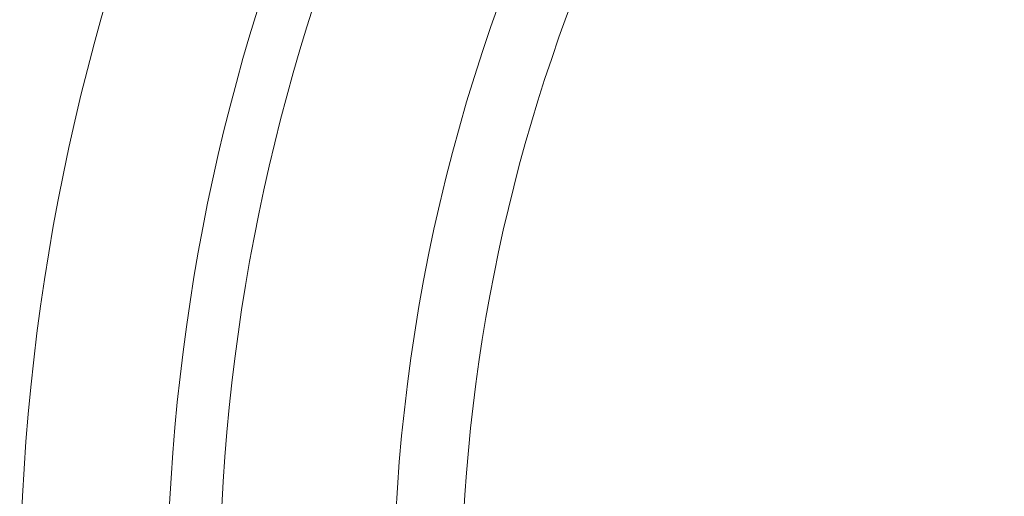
# Model space of a CAD drawing. Header units: millimetres. Extents: x 28 to 2257, y 19 to 785.
# Tile 8 of 55: x 835 to 923, y 557 to 599. Entities that reach past the tile are written whole.
import ezdxf

# ---------------------------------------------------------------- set-up
doc = ezdxf.new("R2010")
doc.units = ezdxf.units.MM
doc.layers.add('1', color=7, linetype='Continuous', true_color=0xffffff)

msp = doc.modelspace()

# ---------------------------------------------------------------- linework, layer by layer
at = {"layer": '1', "color": 155, "linetype": 'Continuous', "lineweight": 18}
for radius in [191, 177.917, 173.281]:
    msp.add_circle((1026.045, 547.094), radius, dxfattribs=at)
for radius, start, end in [(157.803, 155.77859, 264.15438), (151.776, 156.02063, 180)]:
    msp.add_arc((1026.045, 547.094), radius, start, end, dxfattribs=at)

doc.saveas('drawing.dxf')
